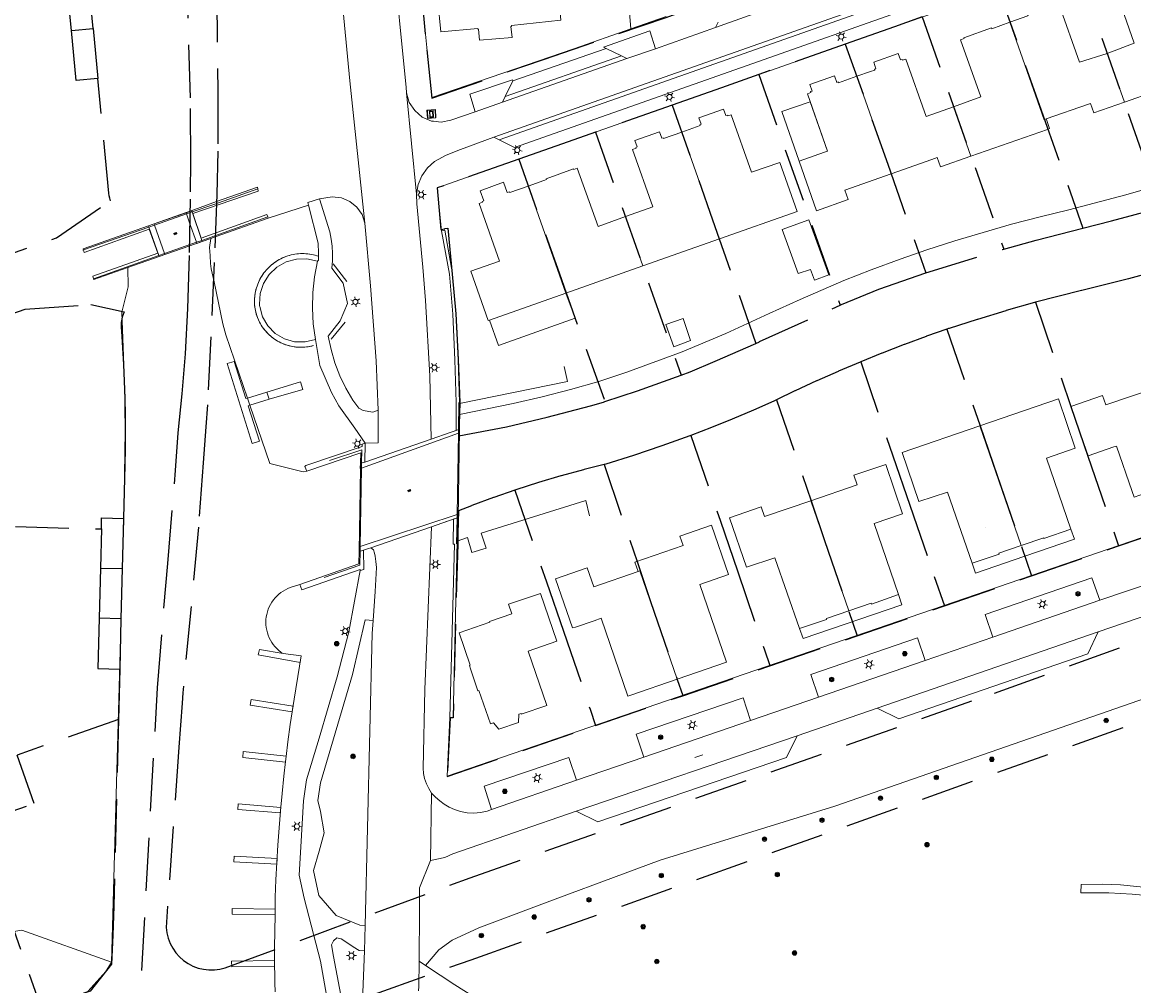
# Model space of a CAD drawing. Header units: metres. Extents: x 89872 to 94585, y 463299 to 469000.
# Tile 112 of 256: x 90897 to 91030, y 465434 to 465549. Entities that reach past the tile are written whole.
import ezdxf
from ezdxf.enums import TextEntityAlignment as Align

# ---------------------------------------------------------------- set-up
doc = ezdxf.new("R2010")
doc.units = ezdxf.units.M
doc.linetypes.add('HIDDEN', pattern=[9.525, 6.35, -3.175])
doc.layers.get('0').update_dxf_attribs({"linetype": 'CONTINUOUS'})
for name, color, linetype, lineweight in [('B-WE-BV-LEUNING-G', 251, 'CONTINUOUS', 13), ('B-WE-GK-BESCHOEIING-G', 251, 'CONTINUOUS', 13), ('B-WE-GR-BEPLANTING_CULTUUR-G', 251, 'CONTINUOUS', 13), ('B-WE-GR-BOOM-S', 251, 'CONTINUOUS', 13), ('B-WE-IE-TERREINAFSCHEIDING-G', 251, 'CONTINUOUS', 13), ('B-WE-IE-TERREINAFSCHEIDING_KUNSTMATIG_HEKWERK-G', 251, 'CONTINUOUS', 13), ('B-WE-IE-TERREINAFSCHEIDING_KUNSTMATIG_MUUR-G', 251, 'CONTINUOUS', 13), ('B-WE-KL-ET_LS_OV_LICHTMAST-S', 251, 'CONTINUOUS', 13), ('B-WE-KL-ET_LS_SR_BORD-S', 251, 'CONTINUOUS', 13), ('B-WE-KW-KUNSTWERK-GV', 251, 'CONTINUOUS', 13), ('B-WE-KW-KUNSTWERK_STEIGER-G', 251, 'CONTINUOUS', 13), ('B-WE-OG-TOPOGRAFIE_BEBOUWING-GV', 251, 'CONTINUOUS', 13), ('B-WE-OG-TOPOGRAFIE_BEBOUWING_LUIFEL-GV', 251, 'CONTINUOUS', 13), ('B-WE-OG-TOPOGRAFIE_HUISNUMMER-T25', 251, 'CONTINUOUS', 13), ('B-WE-OG-TOPOGRAFIE_STRAATNAAM-T18', 251, 'CONTINUOUS', 13), ('B-WE-OG-TOPOGRAFIE_WATER-GV', 251, 'CONTINUOUS', 13), ('B-WE-VH-VERHARDING-GV', 251, 'CONTINUOUS', 13), ('Percelen', 10, 'HIDDEN', 25), ('S_GBKN_SYMBOOL_GV_GROOT_1', 251, 'CONTINUOUS', 13)]:
    doc.layers.add(name, color=color, linetype=linetype, lineweight=lineweight)
doc.styles.get("Standard").update_dxf_attribs({"font": 'isocp.shx'})

# ---------------------------------------------------------------- blocks, each defined once
blk = doc.blocks.new('Q_STRAATNAAMBORD')
for points in [[(-0.5, 0.5), (0.5, 0.5), (0.5, -0.5), (-0.5, -0.5)], [(-0.37, 0.22), (0.36, 0.22), (0.36, -0.21), (-0.37, -0.21)]]:
    blk.add_lwpolyline(points, close=True)
for points in [[(-0.44, 0.46), (0.44, 0.46, -0.414214), (0.46, 0.44), (0.46, -0.44, -0.414214), (0.44, -0.46), (-0.44, -0.46, -0.414214), (-0.46, -0.44), (-0.46, 0.44), (-0.46, 0.44), (-0.46, 0.45), (-0.46, 0.45), (-0.46, 0.45), (-0.46, 0.45), (-0.46, 0.45), (-0.46, 0.45), (-0.46, 0.46), (-0.46, 0.46), (-0.46, 0.46), (-0.45, 0.46), (-0.45, 0.46), (-0.45, 0.46), (-0.45, 0.46), (-0.45, 0.46), (-0.45, 0.46), (-0.44, 0.46), (-0.44, 0.46)], [(-0.29, 0.16), (0.28, 0.16, -0.414214), (0.3, 0.14), (0.3, -0.13, -0.414214), (0.28, -0.16), (-0.29, -0.16, -0.414214), (-0.31, -0.13), (-0.31, 0.14), (-0.31, 0.14), (-0.31, 0.14), (-0.31, 0.14), (-0.31, 0.15), (-0.31, 0.15), (-0.31, 0.15), (-0.3, 0.15), (-0.3, 0.15), (-0.3, 0.15), (-0.3, 0.16), (-0.3, 0.16), (-0.3, 0.16), (-0.3, 0.16), (-0.29, 0.16), (-0.29, 0.16), (-0.29, 0.16), (-0.29, 0.16), (-0.29, 0.16)]]:
    blk.add_lwpolyline(points, format="xyb")
blk = doc.blocks.new('Q_LICHTMAST')
for points in [[(-0.26, 0.15), (-0.52, 0.3)], [(0, 0.3), (0, 0.6)], [(0.26, 0.15), (0.52, 0.3)], [(-0.26, -0.15), (-0.52, -0.3)], [(0, -0.3), (0, -0.6)], [(0.26, -0.15), (0.52, -0.3)]]:
    blk.add_lwpolyline(points)
blk.add_circle((0, 0), 0.3)
blk = doc.blocks.new('Q_BOOM')
for radius in [0.27, 0.18, 0.09]:
    blk.add_circle((0, 0), radius)
blk = doc.blocks.new('S_GBKN_SYMBOOL_GV_GROOT')
for points in [[(-0.1875, 0.03125), (-0.09375, 0.09375)], [(-0.1875, -0.0625), (0.0625, 0.09375)], [(-0.1875, 0.09375), (0.125, -0.09375)], [(-0.1875, 0), (-0.03125, -0.09375)], [(-0.125, -0.09375), (0.1875, 0.09375)], [(-0.0625, 0.09375), (0.1875, -0.0625)], [(0.03125, -0.09375), (0.1875, 0)], [(0.09375, 0.09375), (0.1875, 0.03125)]]:
    blk.add_lwpolyline(points)

msp = doc.modelspace()

# ---------------------------------------------------------------- linework, layer by layer
at = {"layer": 'B-WE-BV-LEUNING-G'}
for p, q in [((90925.58, 465529.46), (90925.52, 465529.44)), ((90917.04, 465526.47), (90913.22, 465525.14)), ((90917.69, 465526.7), (90917.04, 465526.47)), ((90926.71, 465526.1), (90918.85, 465523.31)), ((90926.75, 465526.11), (90926.71, 465526.1)), ((90913.22, 465525.14), (90912.55, 465524.9)), ((90904.73, 465522.17), (90904.67, 465522.15)), ((90918.21, 465523.08), (90914.42, 465521.74)), ((90918.85, 465523.31), (90918.21, 465523.08)), ((90913.73, 465521.5), (90905.94, 465518.73)), ((90914.42, 465521.74), (90913.73, 465521.5)), ((90905.94, 465518.73), (90905.91, 465518.72)), ((90949.47, 465500.69), (90949.52, 465503.96)), ((90949.3, 465490.59), (90949.46, 465500.28)), ((90949.46, 465500.28), (90949.47, 465500.69)), ((90949.47, 465500.69), (90949.47, 465500.69)), ((90937.89, 465496.12), (90937.75, 465486.77)), ((90937.9, 465496.75), (90937.89, 465496.12)), ((90937.9, 465496.75), (90937.9, 465496.75)), ((90949.3, 465490.14), (90949.3, 465490.59)), ((90949.25, 465487.08), (90949.3, 465490.14)), ((90949.3, 465490.14), (90949.3, 465490.14)), ((90937.75, 465486.77), (90937.75, 465486.2)), ((90937.75, 465486.2), (90937.75, 465486.2))]:
    msp.add_line(p, q, dxfattribs=at)
for points in [[(90925.52, 465529.44), (90920.28, 465527.6), (90917.69, 465526.7)], [(90912.55, 465524.9), (90909.65, 465523.89), (90904.73, 465522.17)], [(90934.08, 465497.04), (90937.93, 465498.31), (90937.9, 465496.75)], [(90937.75, 465486.2), (90937.72, 465484.54), (90933.44, 465483.06)]]:
    msp.add_lwpolyline(points, dxfattribs=at)
at = {"layer": 'B-WE-GK-BESCHOEIING-G'}
for points in [[(90949.59, 465502.51), (90955.99, 465503.83), (90959.44, 465504.63), (90962.84, 465505.5), (90966.2, 465506.48), (90969.56, 465507.56), (90976.16, 465509.99), (90981.37, 465512.2), (90986.56, 465514.57), (90990.23, 465516.25), (90995.46, 465518.5), (90998.71, 465519.81), (91002.16, 465521.07), (91005.34, 465522.16), (91008.69, 465523.25), (91015.46, 465525.23), (91018.87, 465526.12), (91022.3, 465526.95), (91029.09, 465528.76), (91035.87, 465530.69)], [(90801.99, 465406.21), (90802.02, 465405.23), (90802.47, 465404.07), (90802.79, 465403.6), (90803.6, 465403.13), (90806.66, 465402.2), (90808.44, 465402.05), (90812.39, 465402.06), (90813.44, 465402.25), (90814.32, 465402.46), (90815.19, 465402.69), (90816.06, 465402.93), (90816.93, 465403.19), (90817.79, 465403.46), (90905.26, 465433.65), (90907.4, 465436.07), (90908.07, 465437.15)]]:
    msp.add_lwpolyline(points, dxfattribs=at)
at = {"layer": 'B-WE-GR-BEPLANTING_CULTUUR-G'}
for p, q in [((90931.57, 465527.51), (90926.76, 465525.97)), ((90930.69, 465473.71), (90929.68, 465467.31)), ((90929.68, 465467.31), (90929.64, 465467.03)), ((90927.6, 465443.47), (90927.59, 465442.82)), ((90927.54, 465436.68), (90927.54, 465436.65)), ((90927.57, 465434.68), (90927.6, 465433.61))]:
    msp.add_line(p, q, dxfattribs=at)
for points in [[(90938.32, 465525.35), (90937.97, 465526.38), (90937.35, 465527.27), (90936.5, 465527.96), (90935.5, 465528.39), (90934.41, 465528.52), (90932.91, 465528.27)], [(90910.04, 465520.08), (90910.06, 465517.75), (90909.33, 465514.74), (90909.61, 465506.35), (90909.69, 465500.61), (90909.54, 465489.99), (90908.07, 465437.15)], [(90930.54, 465482.25), (90929.4, 465481.87), (90929.11, 465481.75), (90928.83, 465481.61), (90928.55, 465481.45), (90928.29, 465481.27), (90928.04, 465481.08), (90927.81, 465480.86), (90927.59, 465480.63), (90927.39, 465480.39), (90927.21, 465480.13), (90927.04, 465479.86), (90926.9, 465479.57), (90926.78, 465479.28), (90926.68, 465478.98), (90926.6, 465478.67), (90926.54, 465478.36), (90926.51, 465478.05), (90926.5, 465477.73), (90926.51, 465477.42), (90926.54, 465477.1), (90926.6, 465476.79), (90926.67, 465476.48), (90926.78, 465476.18), (90926.9, 465475.89), (90927.04, 465475.61), (90927.2, 465475.33), (90927.38, 465475.07), (90927.58, 465474.83), (90927.8, 465474.6), (90928.03, 465474.38), (90928.28, 465474.18), (90928.54, 465474)], [(91036.89, 465470.53), (91032.48, 465469.03), (90994.36, 465455.79), (90973.52, 465449.33), (90967.97, 465447.28), (90961.32, 465444.79), (90951.89, 465441.25), (90948.71, 465439.81), (90947.13, 465438.64), (90945.53, 465436.77)], [(90929.64, 465467.03), (90929.4, 465465.51), (90929.13, 465463.46), (90928.91, 465461.72)], [(90928.84, 465461.1), (90928.64, 465459.36), (90928.43, 465457.3), (90928.24, 465455.25)], [(90928.91, 465461.72), (90928.87, 465461.41), (90928.84, 465461.1)], [(90928.24, 465455.17), (90928.08, 465453.19), (90927.93, 465451.13), (90927.8, 465449.07), (90927.7, 465447.01), (90927.62, 465444.94), (90927.6, 465443.47)], [(90928.24, 465455.25), (90928.24, 465455.25), (90928.24, 465455.17)], [(90927.59, 465442.82), (90927.54, 465438.93), (90927.54, 465437.87), (90927.54, 465436.8), (90927.54, 465436.68)], [(90927.54, 465436.65), (90927.55, 465435.74), (90927.57, 465434.68)]]:
    msp.add_lwpolyline(points, dxfattribs=at)
at = {"layer": 'B-WE-IE-TERREINAFSCHEIDING-G'}
for p, q in [((90926.76, 465525.97), (90926.71, 465526.1)), ((90949.33, 465487.39), (90949.36, 465488.37))]:
    msp.add_line(p, q, dxfattribs=at)
for points in [[(90925.52, 465529.44), (90925.48, 465529.66), (90920.62, 465527.93), (90917.46, 465526.8), (90916.98, 465526.63)], [(90926.71, 465526.1), (90926.6, 465526.38), (90918.79, 465523.58), (90917.79, 465526.51), (90925.58, 465529.17), (90925.52, 465529.44)], [(90913.17, 465525.29), (90904.69, 465522.28), (90904.73, 465522.17)], [(90919.94, 465523.55), (90920.45, 465523.73), (90926.76, 465525.97)], [(90904.73, 465522.17), (90904.83, 465521.88), (90912.58, 465524.66), (90913.59, 465521.8), (90905.84, 465519.05), (90905.94, 465518.73)], [(90949.59, 465502.51), (90949.61, 465503.98), (90949.43, 465509.07), (90949.16, 465514.55), (90948.77, 465519.3), (90947.84, 465524.52), (90947.46, 465524.45)], [(90932.42, 465511.47), (90931.18, 465511.18), (90929.92, 465511.21), (90928.7, 465511.55), (90927.62, 465512.2), (90926.73, 465513.1), (90926.09, 465514.2), (90925.76, 465515.42), (90925.75, 465515.48), (90925.75, 465515.54), (90925.74, 465515.59), (90925.74, 465515.65), (90925.74, 465515.71), (90925.82, 465516.98), (90926.22, 465518.18), (90926.89, 465519.25), (90927.81, 465520.12), (90928.91, 465520.75), (90930.14, 465521.08), (90931.4, 465521.11), (90932.64, 465520.83)], [(90905.94, 465518.73), (90905.97, 465518.65), (90910.04, 465520.08)], [(90938.36, 465499.1), (90937.98, 465498.98), (90937.98, 465498.72), (90931.27, 465496.45), (90931.15, 465496.32), (90931.37, 465495.77)], [(91010.75, 465484.79), (91011.15, 465483.58), (91017.05, 465485.63), (91022.96, 465487.65), (91022.55, 465488.83)], [(90948.45, 465466.32), (90948.84, 465466.32), (90949.33, 465487.39)], [(90930.54, 465482.25), (90930.78, 465481.6), (90937.75, 465484.03), (90937.76, 465483.89)], [(90990.16, 465476.99), (90990.59, 465475.78), (91002.37, 465479.83), (91001.97, 465481.03)]]:
    msp.add_lwpolyline(points, dxfattribs=at)
at = {"layer": 'B-WE-IE-TERREINAFSCHEIDING_KUNSTMATIG_HEKWERK-G'}
for p, q in [((90927.71, 465520.78), (90927.18, 465520.38)), ((90928.28, 465521.11), (90927.71, 465520.78)), ((90928.89, 465521.38), (90928.28, 465521.11)), ((90929.52, 465521.57), (90928.89, 465521.38)), ((90930.18, 465521.69), (90929.52, 465521.57)), ((90930.84, 465521.73), (90930.18, 465521.69)), ((90931.5, 465521.7), (90930.84, 465521.73)), ((90932.16, 465521.59), (90931.5, 465521.7)), ((90932.77, 465521.41), (90932.16, 465521.59)), ((90932.79, 465521.41), (90932.77, 465521.41)), ((90926.27, 465519.42), (90925.9, 465518.86)), ((90926.69, 465519.93), (90926.27, 465519.42)), ((90927.18, 465520.38), (90926.69, 465519.93)), ((90934.54, 465520.51), (90936.16, 465518.38)), ((90925.6, 465518.27), (90925.37, 465517.65)), ((90925.9, 465518.86), (90925.6, 465518.27)), ((90925.22, 465517), (90925.14, 465516.34)), ((90925.37, 465517.65), (90925.22, 465517)), ((90925.14, 465516.34), (90925.14, 465515.68)), ((90925.14, 465515.68), (90925.16, 465515.34)), ((90925.16, 465515.34), (90925.29, 465514.72)), ((90925.29, 465514.72), (90925.48, 465514.12)), ((90925.48, 465514.12), (90925.74, 465513.54)), ((90925.74, 465513.54), (90926.06, 465513)), ((90926.06, 465513), (90926.44, 465512.5)), ((90935.95, 465513.56), (90934.29, 465511.51)), ((90926.44, 465512.5), (90926.88, 465512.04)), ((90926.88, 465512.04), (90927.37, 465511.64)), ((90927.37, 465511.64), (90927.9, 465511.29)), ((90927.9, 465511.29), (90928.46, 465511.01)), ((90928.46, 465511.01), (90929.05, 465510.79)), ((90929.05, 465510.79), (90929.67, 465510.64)), ((90929.67, 465510.64), (90930.29, 465510.56)), ((90930.29, 465510.56), (90930.93, 465510.56)), ((90930.93, 465510.56), (90931.55, 465510.62)), ((90931.55, 465510.62), (90932.17, 465510.76))]:
    msp.add_line(p, q, dxfattribs=at)
for points in [[(90927.71, 465520.78), (90927.53, 465520.65), (90927.35, 465520.52), (90927.18, 465520.38)], [(90928.28, 465521.11), (90928.09, 465521.01), (90927.89, 465520.9), (90927.71, 465520.78)], [(90928.89, 465521.38), (90928.68, 465521.3), (90928.48, 465521.21), (90928.28, 465521.11)], [(90929.52, 465521.57), (90929.31, 465521.52), (90929.1, 465521.45), (90928.89, 465521.38)], [(90930.18, 465521.69), (90929.96, 465521.66), (90929.74, 465521.62), (90929.52, 465521.57)], [(90930.84, 465521.73), (90930.62, 465521.73), (90930.4, 465521.71), (90930.18, 465521.69)], [(90931.5, 465521.7), (90931.28, 465521.72), (90931.06, 465521.73), (90930.84, 465521.73)], [(90932.16, 465521.59), (90931.94, 465521.64), (90931.72, 465521.67), (90931.5, 465521.7)], [(90932.77, 465521.41), (90932.57, 465521.48), (90932.36, 465521.54), (90932.16, 465521.59)], [(90932.79, 465521.41), (90932.79, 465521.41), (90932.78, 465521.41), (90932.77, 465521.41)], [(90926.27, 465519.42), (90926.14, 465519.24), (90926.02, 465519.05), (90925.9, 465518.86)], [(90926.69, 465519.93), (90926.54, 465519.76), (90926.4, 465519.59), (90926.27, 465519.42)], [(90927.18, 465520.38), (90927.01, 465520.24), (90926.85, 465520.08), (90926.69, 465519.93)], [(90925.6, 465518.27), (90925.52, 465518.07), (90925.44, 465517.86), (90925.37, 465517.65)], [(90925.9, 465518.86), (90925.79, 465518.67), (90925.7, 465518.47), (90925.6, 465518.27)], [(90925.22, 465517), (90925.18, 465516.78), (90925.16, 465516.57), (90925.14, 465516.34)], [(90925.37, 465517.65), (90925.31, 465517.44), (90925.26, 465517.22), (90925.22, 465517)], [(90925.14, 465516.34), (90925.13, 465516.12), (90925.13, 465515.9), (90925.14, 465515.68)], [(90925.16, 465515.34), (90925.2, 465515.13), (90925.24, 465514.93), (90925.29, 465514.72)], [(90925.29, 465514.72), (90925.34, 465514.52), (90925.41, 465514.32), (90925.48, 465514.12)], [(90925.48, 465514.12), (90925.56, 465513.92), (90925.64, 465513.73), (90925.74, 465513.54)], [(90925.74, 465513.54), (90925.84, 465513.36), (90925.95, 465513.18), (90926.06, 465513)], [(90926.06, 465513), (90926.18, 465512.83), (90926.31, 465512.66), (90926.44, 465512.5)], [(90926.44, 465512.5), (90926.58, 465512.34), (90926.73, 465512.19), (90926.88, 465512.04)], [(90926.88, 465512.04), (90927.04, 465511.9), (90927.2, 465511.77), (90927.37, 465511.64)], [(90927.37, 465511.64), (90927.54, 465511.51), (90927.71, 465511.4), (90927.9, 465511.29)], [(90927.9, 465511.29), (90928.08, 465511.19), (90928.27, 465511.09), (90928.46, 465511.01)], [(90928.46, 465511.01), (90928.65, 465510.93), (90928.85, 465510.85), (90929.05, 465510.79)], [(90929.05, 465510.79), (90929.26, 465510.73), (90929.46, 465510.68), (90929.67, 465510.64)], [(90929.67, 465510.64), (90929.88, 465510.61), (90930.08, 465510.58), (90930.29, 465510.56)], [(90930.29, 465510.56), (90930.5, 465510.55), (90930.72, 465510.55), (90930.93, 465510.56)], [(90930.93, 465510.56), (90931.14, 465510.57), (90931.35, 465510.59), (90931.55, 465510.62)], [(90931.55, 465510.62), (90931.76, 465510.66), (90931.97, 465510.7), (90932.17, 465510.76)]]:
    msp.add_lwpolyline(points, dxfattribs=at)
msp.add_lwpolyline([(90925.14, 465515.68, 0.012397), (90925.16, 465515.34)], format="xyb", dxfattribs=at)
at = {"layer": 'B-WE-IE-TERREINAFSCHEIDING_KUNSTMATIG_MUUR-G'}
for points in [[(90962.09, 465508.24), (90962.48, 465506.47), (90949.61, 465503.82)], [(90949.33, 465487.39), (90950.54, 465487.84), (90951.07, 465486.05), (90952.76, 465486.59), (90952.2, 465488.35), (90964.68, 465492.28), (90965.12, 465490.42)]]:
    msp.add_lwpolyline(points, dxfattribs=at)
at = {"layer": 'B-WE-KW-KUNSTWERK-GV'}
for p, q in [((90916.99, 465526.61), (90913.17, 465525.29)), ((90917.64, 465526.84), (90916.99, 465526.61)), ((90917.69, 465526.7), (90917.64, 465526.84)), ((90918.85, 465523.31), (90917.69, 465526.7)), ((90912.55, 465524.9), (90913.73, 465521.5)), ((90918.89, 465523.18), (90918.85, 465523.31)), ((90913.73, 465521.5), (90913.77, 465521.39)), ((90926.89, 465504.35), (90926.63, 465505.21)), ((90937.89, 465496.12), (90949.46, 465500.28)), ((90946.21, 465499.59), (90938.29, 465496.85)), ((90948.47, 465500.37), (90946.21, 465499.59)), ((90949.2, 465500.62), (90948.47, 465500.37)), ((90949.4, 465500.69), (90949.2, 465500.62)), ((90949.47, 465500.69), (90949.4, 465500.69)), ((90949.47, 465500.69), (90949.4, 465500.69)), ((90949.57, 465500.69), (90949.47, 465500.69)), ((90949.57, 465500.69), (90949.47, 465500.69)), ((90949.59, 465500.69), (90949.57, 465500.69)), ((90937.81, 465496.75), (90937.78, 465496.75)), ((90937.81, 465496.75), (90937.79, 465496.08)), ((90937.79, 465496.08), (90937.89, 465496.12)), ((90937.9, 465496.75), (90937.81, 465496.75)), ((90938, 465496.75), (90937.9, 465496.75)), ((90938, 465496.75), (90937.9, 465496.75)), ((90938.29, 465496.85), (90938, 465496.75)), ((90949.3, 465490.59), (90937.75, 465486.77)), ((90939, 465486.61), (90946.24, 465489.11)), ((90946.24, 465489.11), (90947.48, 465489.54)), ((90947.48, 465489.54), (90948.89, 465490.03)), ((90948.89, 465490.03), (90949.21, 465490.14)), ((90949.21, 465490.14), (90949.3, 465490.14)), ((90949.21, 465490.14), (90949.3, 465490.14)), ((90949.3, 465490.14), (90949.4, 465490.14)), ((90949.3, 465490.14), (90949.4, 465490.14)), ((90937.8, 465486.2), (90938.16, 465486.32)), ((90938.16, 465486.32), (90938.75, 465486.52)), ((90938.75, 465486.52), (90939, 465486.61)), ((90937.63, 465486.2), (90937.75, 465486.2)), ((90937.63, 465486.2), (90937.75, 465486.2)), ((90937.75, 465486.2), (90937.8, 465486.2)), ((90937.75, 465486.2), (90937.8, 465486.2)), ((90930.69, 465473.71), (90928.54, 465474))]:
    msp.add_line(p, q, dxfattribs=at)
for points in [[(90913.17, 465525.29), (90912.49, 465525.05), (90912.55, 465524.9)], [(90913.77, 465521.39), (90913.77, 465521.39), (90917.29, 465522.62), (90918.89, 465523.18), (90918.89, 465523.18)], [(90949.4, 465490.14), (90949.42, 465490.14), (90949.59, 465500.69)], [(90949.46, 465500.28), (90949.57, 465500.32), (90949.57, 465500.69)], [(90937.79, 465496.08), (90937.61, 465486.2), (90937.63, 465486.2)], [(90937.78, 465496.75), (90937.76, 465496.07), (90937.79, 465496.08)], [(90937.9, 465496.75), (90937.81, 465496.75), (90937.81, 465496.75)], [(90949.4, 465490.14), (90949.41, 465490.63), (90949.3, 465490.59)], [(90937.75, 465486.77), (90937.64, 465486.74), (90937.63, 465486.2)]]:
    msp.add_lwpolyline(points, dxfattribs=at)
at = {"layer": 'B-WE-KW-KUNSTWERK_STEIGER-G'}
for p, q in [((90926.63, 465505.21), (90924.3, 465504.49)), ((90924.3, 465504.49), (90924.12, 465504.44)), ((90924.59, 465503.64), (90926.89, 465504.35)), ((90928.54, 465474), (90925.72, 465474.5)), ((90929.68, 465467.31), (90929.75, 465467.73)), ((90928.84, 465461.1), (90928.91, 465461.72)), ((90928.91, 465461.72), (90928.91, 465461.74)), ((90928.24, 465455.25), (90928.28, 465455.63)), ((90928.24, 465455.17), (90928.24, 465455.25)), ((90927.6, 465443.47), (90927.6, 465443.47)), ((90927.54, 465436.68), (90927.53, 465437.36))]:
    msp.add_line(p, q, dxfattribs=at)
for points in [[(90924.12, 465504.44), (90922.72, 465508.87), (90921.86, 465508.6), (90924.87, 465499.08), (90925.73, 465499.35), (90924.39, 465503.58), (90924.59, 465503.64)], [(90925.72, 465474.5), (90925.59, 465473.84), (90930.57, 465472.93), (90930.69, 465473.71)], [(90929.75, 465467.73), (90924.73, 465468.51), (90924.63, 465467.82), (90929.64, 465467.03)], [(90929.64, 465467.03), (90929.64, 465467.03), (90929.68, 465467.31)], [(90928.91, 465461.74), (90923.8, 465462.3), (90923.74, 465461.6), (90928.83, 465461.02), (90928.84, 465461.1)], [(90928.28, 465455.63), (90923.21, 465456.06), (90923.16, 465455.38), (90928.22, 465454.97), (90928.24, 465455.17)], [(90927.83, 465449.53), (90922.71, 465449.81), (90922.68, 465449.13), (90927.79, 465448.87), (90927.83, 465449.53)], [(90927.6, 465443.47), (90922.47, 465443.57), (90922.49, 465442.89), (90927.59, 465442.82)], [(90927.59, 465442.82), (90927.59, 465442.82), (90927.6, 465443.47)], [(90927.53, 465437.36), (90922.4, 465437.27), (90922.44, 465436.6), (90927.54, 465436.65)], [(90927.54, 465436.65), (90927.54, 465436.65), (90927.54, 465436.68)]]:
    msp.add_lwpolyline(points, dxfattribs=at)
at = {"layer": 'B-WE-OG-TOPOGRAFIE_BEBOUWING-GV'}
for p, q in [((90970.04, 465548.57), (90974.27, 465550.03)), ((91028.92, 465539.81), (91026.86, 465545.63)), ((91001.1, 465531.26), (90997, 465542.89)), ((91010.62, 465533.36), (91008.55, 465539.25)), ((90980.61, 465523.48), (90976.11, 465536.23)), ((90957.78, 465529.79), (90962.3, 465517.01)), ((90971.47, 465520.25), (90969.39, 465526.14)), ((90971.47, 465520.25), (90980.61, 465523.48)), ((90962.3, 465517.01), (90971.47, 465520.25)), ((90953.18, 465513.79), (90962.3, 465517.01)), ((91011.68, 465501.18), (91002.39, 465498)), ((91016.6, 465486.89), (91011.68, 465501.18)), ((90996.03, 465479.09), (90991.51, 465492.24)), ((90970.9, 465483.78), (90965.63, 465481.97))]:
    msp.add_line(p, q, dxfattribs=at)
for points in [[(90947.63, 465554.64), (90947.86, 465552.2), (90947.76, 465552.19), (90947.79, 465551.93), (90947.03, 465551.87), (90947.36, 465548.19), (90951.78, 465548.59), (90951.79, 465548.51), (90951.85, 465548.51), (90951.98, 465547.19), (90955.86, 465547.54), (90955.74, 465548.85), (90955.81, 465548.85), (90955.8, 465548.95), (90961.68, 465549.59), (90961.1, 465555.68), (90961.08, 465555.9)], [(90972, 465556.43), (90969.42, 465556.26), (90970.04, 465548.57)], [(91033.59, 465555.78), (91031.41, 465555), (91031.37, 465555.1), (91031.2, 465555.04), (91030.93, 465555.83), (91027.99, 465554.79), (91028.27, 465554.01), (91028.1, 465553.95), (91028.14, 465553.85), (91027.71, 465553.71), (91030.1, 465546.85), (91026.86, 465545.63)], [(91026.86, 465545.63), (91023.57, 465544.56), (91021.14, 465551.4), (91020.74, 465551.25), (91020.71, 465551.35), (91017.41, 465550.19), (91017.4, 465550.11), (91015.26, 465549.34)], [(91015.26, 465549.34), (91013.11, 465548.57), (91013.08, 465548.67), (91009.76, 465547.5), (91009.79, 465547.4), (91009.38, 465547.26), (91011.79, 465540.42), (91008.55, 465539.25)], [(91019.58, 465537.8), (91019.34, 465537.71), (91015.26, 465549.34)], [(91008.55, 465539.25), (91005.28, 465538.11), (91002.86, 465544.95), (91002.43, 465544.81), (91002.39, 465544.91), (91002.22, 465544.85), (91001.94, 465545.62), (90999.01, 465544.56), (90999.28, 465543.8), (90999.11, 465543.74), (90999.14, 465543.63), (90998.64, 465543.46), (90997, 465542.89)], [(91028.92, 465539.81), (91032.54, 465541.09), (91032.14, 465542.21), (91037.47, 465544.08)], [(90997, 465542.89), (90994.81, 465542.12), (90994.78, 465542.22), (90994.6, 465542.16), (90994.33, 465542.94), (90991.39, 465541.9), (90991.66, 465541.12), (90991.49, 465541.06), (90991.53, 465540.96), (90991.11, 465540.81), (90993.51, 465533.97)], [(91019.58, 465537.8), (91024.64, 465539.55), (91024.87, 465539.64), (91025.27, 465538.52), (91028.92, 465539.81)], [(90980.61, 465523.48), (90989.9, 465526.76), (90987.83, 465532.62), (90984.42, 465531.46), (90981.99, 465538.31), (90981.59, 465538.16), (90981.55, 465538.26), (90981.38, 465538.2), (90981.1, 465538.98), (90978.16, 465537.93), (90978.43, 465537.16), (90978.27, 465537.08), (90978.3, 465537), (90976.11, 465536.23)], [(91010.62, 465533.36), (91019.74, 465536.56), (91019.99, 465536.65), (91019.65, 465537.61), (91019.58, 465537.8)], [(90976.11, 465536.23), (90973.92, 465535.45), (90973.89, 465535.55), (90973.72, 465535.49), (90973.45, 465536.27), (90970.5, 465535.24), (90970.79, 465534.46), (90970.62, 465534.4), (90970.66, 465534.31), (90970.23, 465534.16), (90972.65, 465527.3), (90969.39, 465526.14)], [(90990.12, 465532.75), (90992.19, 465526.85), (90995.97, 465528.18), (90995.57, 465529.31), (91001.1, 465531.26)], [(91001.1, 465531.26), (91005.93, 465532.97), (91006.58, 465533.2), (91006.98, 465532.08), (91010.62, 465533.36)], [(90969.39, 465526.14), (90966.12, 465524.97), (90963.65, 465531.91), (90963.24, 465531.76), (90963.21, 465531.85), (90959.92, 465530.66), (90959.96, 465530.56), (90959.64, 465530.45), (90957.78, 465529.79)], [(90957.78, 465529.79), (90955.61, 465529.03), (90955.57, 465529.12), (90955.29, 465529.02), (90954.85, 465530.24), (90952.05, 465529.23), (90952.5, 465528.01), (90952.31, 465527.94), (90952.34, 465527.85), (90951.93, 465527.71), (90954.35, 465520.84), (90950.96, 465519.65), (90953.03, 465513.74), (90953.18, 465513.79)], [(90974.2, 465513.28), (90975.15, 465510.62), (90977.17, 465511.34), (90976.27, 465513.99), (90974.2, 465513.28)], [(91027.99, 465498.76), (91029.86, 465493.33), (91030.09, 465492.66), (91031.45, 465493.13), (91031.87, 465491.89), (91035.8, 465493.23), (91035.38, 465494.45), (91036.77, 465494.92), (91035.68, 465498.13), (91035.78, 465498.16), (91034.43, 465502.1), (91034.33, 465502.06), (91033.05, 465505.82), (91026.71, 465503.67), (91026.32, 465504.81), (91022.54, 465503.5), (91024.58, 465497.6)], [(91022.55, 465488.83), (91019.63, 465497.31), (91023.04, 465498.49), (91021.04, 465504.39), (91011.68, 465501.18)], [(91024.58, 465497.6), (91027.65, 465498.65), (91027.99, 465498.76)], [(91002.39, 465498), (91004.4, 465492.15), (91007.82, 465493.25), (91010.75, 465484.79)], [(91001.97, 465481.03), (90999.07, 465489.52), (91002.46, 465490.68), (91000.44, 465496.57), (90996.65, 465495.27)], [(90996.65, 465495.27), (90997.04, 465494.14), (90991.51, 465492.24)], [(90991.51, 465492.24), (90985.98, 465490.35), (90985.59, 465491.49), (90981.81, 465490.19), (90983.84, 465484.29), (90987.23, 465485.44), (90990.16, 465476.99)], [(90975.56, 465470.92), (90981.47, 465472.95), (90978.27, 465482.24), (90981.7, 465483.43), (90979.67, 465489.32), (90975.89, 465488), (90976.27, 465486.88), (90970.51, 465484.9), (90970.9, 465483.78)], [(91016.6, 465486.89), (91019.29, 465487.81), (91019.32, 465487.71), (91022.55, 465488.83)], [(91010.75, 465484.79), (91013.99, 465485.85), (91013.94, 465485.98), (91016.6, 465486.89)], [(90965.63, 465481.97), (90964.84, 465484.22), (90961.05, 465482.93), (90963.07, 465477.06), (90963.42, 465477.16), (90965.67, 465477.92), (90966.48, 465478.2), (90969.68, 465468.92), (90970.02, 465469.03), (90975.56, 465470.92)], [(90975.56, 465470.92), (90971.11, 465483.86), (90970.9, 465483.78)], [(90961.2, 465475.46), (90959.24, 465481.18), (90955.45, 465479.88), (90955.84, 465478.75), (90953.18, 465477.84), (90953.22, 465477.74)], [(90996.03, 465479.09), (90998.7, 465480), (90998.73, 465479.91), (91001.97, 465481.03)], [(90990.16, 465476.99), (90993.27, 465478.03), (90993.4, 465478.08), (90993.37, 465478.17), (90996.03, 465479.09)], [(90953.22, 465477.74), (90949.54, 465476.48), (90950.87, 465472.62), (90950.77, 465472.59), (90950.92, 465472.16), (90951.8, 465469.56), (90951.89, 465469.59), (90953.28, 465465.62), (90953.67, 465465.74), (90954.3, 465464.99), (90956.63, 465465.78), (90956.67, 465466.76), (90956.94, 465466.86), (90956.97, 465466.77), (90960.01, 465467.8), (90957.78, 465474.27), (90961.2, 465475.46)]]:
    msp.add_lwpolyline(points, dxfattribs=at)
at = {"layer": 'B-WE-OG-TOPOGRAFIE_BEBOUWING_LUIFEL-GV'}
for p, q in [((90988.05, 465538.67), (90990.12, 465532.75)), ((90963.39, 465514.01), (90962.3, 465517.01))]:
    msp.add_line(p, q, dxfattribs=at)
for points in [[(90993.51, 465533.97), (90991.44, 465539.86), (90988.05, 465538.67)], [(90993.51, 465533.97), (90993.16, 465533.85), (90990.12, 465532.75)], [(90991.94, 465518.55), (90993.64, 465519.18), (90991.26, 465525.77), (90988.09, 465524.62), (90989.99, 465519.35), (90991.46, 465519.83), (90991.94, 465518.55)], [(90962.3, 465517.01), (90953.18, 465513.79), (90953.18, 465513.79)], [(90953.18, 465513.79), (90954.25, 465510.76), (90963.39, 465514.01)]]:
    msp.add_lwpolyline(points, dxfattribs=at)
at = {"layer": 'B-WE-OG-TOPOGRAFIE_STRAATNAAM-T18'}
msp.add_line((90977.69, 465461.59), (90978.64, 465461.91), dxfattribs=at)
at = {"layer": 'B-WE-OG-TOPOGRAFIE_WATER-GV'}
for p, q in [((90916.98, 465526.63), (90913.17, 465525.29)), ((90916.98, 465526.63), (90916.99, 465526.61)), ((90916.99, 465526.61), (90917.04, 465526.47)), ((90913.22, 465525.14), (90913.17, 465525.29)), ((90913.17, 465525.29), (90913.17, 465525.29)), ((90914.42, 465521.74), (90913.22, 465525.14)), ((90918.89, 465523.18), (90919.94, 465523.55)), ((90910.04, 465520.08), (90913.77, 465521.39)), ((90924.59, 465503.64), (90924.3, 465504.49)), ((90949.57, 465500.69), (90949.59, 465502.51)), ((90949.57, 465500.69), (90949.57, 465500.69)), ((90949.36, 465488.37), (90949.4, 465490.14)), ((90949.4, 465490.14), (90949.4, 465490.14)), ((90937.63, 465486.2), (90937.63, 465486.2))]:
    msp.add_line(p, q, dxfattribs=at)
for points in [[(90917.04, 465526.47), (90917.4, 465525.4), (90918.21, 465523.08)], [(90924.3, 465504.49), (90921.73, 465512.04), (90921.38, 465513.36), (90920.31, 465518.35), (90919.98, 465519.9), (90919.89, 465520.54), (90919.83, 465521.51), (90919.78, 465522.44), (90919.94, 465523.55)], [(90918.21, 465523.08), (90918.25, 465522.95), (90918.89, 465523.18)], [(90913.77, 465521.39), (90914.46, 465521.63), (90914.42, 465521.74)], [(90931.37, 465495.77), (90930.95, 465495.69), (90926.96, 465496.66), (90924.59, 465503.64)], [(90931.37, 465495.77), (90937.82, 465497.94), (90937.78, 465496.75)], [(90937.63, 465486.2), (90937.59, 465484.71), (90930.54, 465482.25)], [(90908.07, 465437.15), (90897.39, 465440.98), (90885.89, 465439.08), (90871.15, 465435.18), (90840.23, 465424.29), (90813.88, 465416.36), (90803.17, 465410.2)]]:
    msp.add_lwpolyline(points, dxfattribs=at)
at = {"layer": 'B-WE-VH-VERHARDING-GV'}
for p, q in [((90953.7, 465535.61), (91062.54, 465574.03)), ((90954.33, 465535.3), (91062.22, 465573.39)), ((90989.29, 465551.96), (90980.14, 465548.71)), ((90980.14, 465548.71), (90972.98, 465546.18)), ((90980.14, 465548.71), (90980.46, 465549.35)), ((90955.97, 465542.33), (90967.09, 465546.21)), ((90967.09, 465546.21), (90968.93, 465545.33)), ((90969.57, 465545.03), (90972.98, 465546.18)), ((90969.57, 465545.03), (90954.73, 465539.79)), ((90968.93, 465545.33), (90955.06, 465540.47)), ((90968.93, 465545.33), (90969.57, 465545.03)), ((90955.06, 465540.47), (90955.97, 465542.33)), ((90943.28, 465540.92), (90944.45, 465528.82)), ((90951.47, 465538.64), (90954.73, 465539.79)), ((90954.73, 465539.79), (90955.06, 465540.47)), ((90954.33, 465535.3), (90953.7, 465535.61)), ((90946.93, 465529.58), (90947.46, 465524.45)), ((90932.77, 465521.41), (90932.77, 465521.41)), ((90946.21, 465499.59), (90938.29, 465496.85)), ((90948.47, 465500.37), (90946.21, 465499.59)), ((90946.21, 465499.59), (90946.21, 465499.59)), ((90949.4, 465500.69), (90948.47, 465500.37)), ((90938.29, 465496.85), (90938.36, 465499.1)), ((90938.29, 465496.85), (90938, 465496.75)), ((90938.29, 465496.85), (90938.29, 465496.85)), ((90939, 465486.61), (90946.24, 465489.11)), ((90946.24, 465489.11), (90947.48, 465489.54)), ((90946.24, 465489.11), (90946.24, 465489.11)), ((90947.48, 465489.54), (90949.21, 465490.14)), ((90937.8, 465486.2), (90938.75, 465486.52)), ((90938.75, 465486.52), (90939, 465486.61)), ((90939, 465486.61), (90939, 465486.61)), ((91026.01, 465480.35), (91035.24, 465483.48)), ((91013.24, 465475.94), (91026.01, 465480.35)), ((91031.96, 465478.7), (91025.79, 465476.57)), ((90939.18, 465476.39), (90939.29, 465477.95)), ((90938.34, 465441.56), (90939.18, 465476.39)), ((90999.44, 465467.49), (91025.79, 465476.57)), ((91005.16, 465473.17), (91013.24, 465475.94)), ((90992.42, 465468.78), (91005.16, 465473.17)), ((90984.32, 465466.02), (90992.42, 465468.78)), ((90999.44, 465467.49), (90989.87, 465464.19)), ((90971.6, 465461.64), (90984.32, 465466.02)), ((90963.51, 465455.19), (90989.87, 465464.19)), ((90963.55, 465458.87), (90971.6, 465461.64)), ((90953.42, 465455.37), (90963.55, 465458.87)), ((90946.26, 465457.35), (90946.15, 465449.29)), ((90938.34, 465441.56), (90938.26, 465438.52)), ((90944.77, 465437.28), (90945.53, 465436.77))]:
    msp.add_line(p, q, dxfattribs=at)
for points in [[(90967.25, 465611.46), (90946.81, 465604.3), (90943.85, 465602.88), (90941.87, 465600.64), (90940.81, 465597.46), (90941.03, 465594.69), (90943.14, 465571.83), (90946.28, 465540.36)], [(90938.32, 465525.35), (90936.5, 465542.35), (90935.15, 465556.5), (90933.19, 465574.66), (90931.58, 465593.84), (90930.74, 465608.06), (90930.64, 465609.85)], [(90943.28, 465540.92), (90943.22, 465541.6), (90942.55, 465548.33), (90941.17, 465562.69), (90940.47, 465570.17), (90937.79, 465597.23)], [(91062.22, 465573.39), (91061.32, 465571.53), (91031.5, 465560.99), (90956.15, 465534.41), (90954.33, 465535.3)], [(91068.83, 465570.42), (91067.11, 465567.39), (91062.17, 465570.17), (91020.04, 465555.35), (90946.93, 465529.58)], [(90946.28, 465540.36), (90963.22, 465546.18), (90970.04, 465548.57)], [(90972.98, 465546.18), (90972.3, 465548.31), (90966.79, 465546.36), (90967.09, 465546.21)], [(90955.97, 465542.33), (90955.92, 465542.46), (90950.82, 465540.74), (90951.47, 465538.64)], [(90946.48, 465537.53), (90946.24, 465537.55), (90945.15, 465538.02), (90944.25, 465538.79), (90943.61, 465539.78), (90943.28, 465540.92)], [(90951.47, 465538.64), (90948.58, 465537.64), (90947.41, 465537.42), (90946.48, 465537.53)], [(90946.62, 465532.72), (90948.01, 465533.47), (90949.71, 465534.17), (90953.7, 465535.61)], [(90944.45, 465528.82), (90944.65, 465529.96), (90945.1, 465531.02), (90945.76, 465531.95), (90946.62, 465532.72)], [(90944.45, 465528.82), (90944.5, 465527.67), (90945.23, 465520.1), (90945.39, 465518.14), (90945.55, 465516.13), (90946.07, 465507.15), (90946.21, 465499.59)], [(90931.57, 465527.51), (90931.49, 465527.83), (90932.91, 465528.27)], [(90932.77, 465521.41), (90932.76, 465521.78), (90932.73, 465522.99), (90931.57, 465527.51)], [(90932.91, 465528.27), (90934.11, 465524.31), (90934.28, 465523.46), (90934.39, 465522.6), (90934.44, 465521.74), (90934.43, 465520.88), (90934.35, 465520.01), (90935.72, 465518.19), (90936.22, 465515.77), (90935.34, 465513.69), (90933.94, 465511.88), (90934.27, 465510.27), (90934.73, 465508.68), (90935.32, 465507.14), (90936.04, 465505.65), (90936.88, 465504.24), (90937.6, 465503.3), (90938.12, 465503.02), (90939.25, 465502.81), (90939.9, 465503.03)], [(90939.9, 465503.03), (90939.65, 465508.92), (90938.96, 465517.9), (90938.32, 465525.35)], [(90947.46, 465524.45), (90948.4, 465519.26), (90948.82, 465514.5), (90949.04, 465509.06), (90949.21, 465503.96), (90949.2, 465500.62)], [(90932.42, 465511.47), (90932.15, 465513.33), (90932.04, 465515.22), (90932.08, 465517.1), (90932.28, 465518.97), (90932.64, 465520.83)], [(90932.64, 465520.83), (90932.78, 465520.95), (90932.77, 465521.41)], [(90938.36, 465499.1), (90937.1, 465500.89), (90935.19, 465503.57), (90934.31, 465505.14), (90932.92, 465508.38), (90932.42, 465511.47)], [(90926.89, 465504.35), (90930.9, 465505.5), (90930.63, 465506.41), (90926.63, 465505.21)], [(90948.45, 465466.32), (90948.13, 465459.35), (91078.28, 465504.08)], [(90939.9, 465503.03), (90939.9, 465499.16), (90938.36, 465499.1)], [(90946.24, 465489.11), (90945.48, 465469.7), (90945.27, 465460.33), (90945.32, 465459.7), (90945.44, 465459.07), (90945.64, 465458.46), (90945.92, 465457.89), (90946.26, 465457.35)], [(90948.89, 465490.03), (90948.83, 465487.07), (90949.01, 465487.07), (90948.45, 465466.32)], [(90937.76, 465483.89), (90938.17, 465484.04), (90938.16, 465486.32)], [(90939, 465486.61), (90939.32, 465486.36), (90939.45, 465485.96), (90939.52, 465485.62), (90939.61, 465485), (90939.68, 465484.25), (90939.52, 465481.39), (90939.29, 465477.95)], [(90934.51, 465428.73), (90933.01, 465437.27), (90931.06, 465444.81), (90930.47, 465447.54), (90930.66, 465450.94), (90930.98, 465456.43), (90931.35, 465458.91), (90932.87, 465463.89), (90935.01, 465471.23), (90936.39, 465476.57), (90937.76, 465483.89)], [(91026.01, 465480.35), (91025.05, 465483.04), (91012.31, 465478.66), (91013.24, 465475.94)], [(90939.29, 465477.95), (90938.36, 465478.01), (90936.85, 465471.5), (90933.01, 465458.56), (90932.68, 465456.46), (90933.01, 465455.13), (90933.44, 465452.6), (90932.85, 465450.43), (90932.16, 465448.11), (90932.8, 465445.11), (90934.87, 465442.75), (90937.72, 465441.57), (90938.34, 465441.56)], [(91005.16, 465473.17), (91004.25, 465475.86), (90991.5, 465471.51), (90992.42, 465468.78)], [(91025.79, 465476.57), (91024.56, 465473.98), (91002.03, 465466.22), (90999.44, 465467.49)], [(90984.32, 465466.02), (90983.43, 465468.72), (90970.68, 465464.36), (90971.6, 465461.64)], [(90989.87, 465464.19), (90988.61, 465461.61), (90966.09, 465453.91), (90963.51, 465455.19)], [(90963.55, 465458.87), (90962.63, 465461.59), (90952.55, 465458.15), (90953.42, 465455.37)], [(90946.26, 465457.35), (90946.73, 465456.86), (90947.24, 465456.42), (90947.78, 465456.02), (90948.37, 465455.68), (90948.98, 465455.39), (90949.73, 465455.13), (90950.52, 465454.98), (90951.31, 465454.94), (90952.11, 465455.01), (90952.88, 465455.2), (90953.42, 465455.37)], [(90963.51, 465455.19), (90948.8, 465450.08), (90947.86, 465449.67), (90946.15, 465449.29)], [(90946.15, 465449.29), (90944.83, 465446.03), (90944.82, 465443.34), (90944.77, 465437.28)], [(91041.97, 465444.74), (91040.44, 465444.64), (91038.36, 465444.64), (91035.51, 465444.77), (91032.89, 465445.01), (91029.85, 465445.28), (91027.06, 465445.45), (91023.72, 465445.45), (91023.77, 465446.44), (91026.3, 465446.49), (91028.45, 465446.41), (91030.42, 465446.2), (91033.63, 465445.89), (91036.55, 465445.62), (91039.03, 465445.5), (91041.35, 465445.69)], [(90938.26, 465438.52), (90937.62, 465438.56), (90936.9, 465438.98), (90935.93, 465439.69), (90935.47, 465439.96), (90934.95, 465440.08), (90934.58, 465439.72), (90934.34, 465439.25), (90934.55, 465437.84), (90936, 465430.28), (90936.15, 465428.7), (90935.68, 465423.87), (90935.09, 465420.87), (90934.46, 465418.33), (90934.29, 465417.49), (90934.36, 465416.63), (90934.68, 465415.84), (90935.22, 465415.17), (90935.93, 465414.68), (90936.53, 465414.59)], [(90936.53, 465414.59), (90937.13, 465419.56), (90937.87, 465428.53), (90938.26, 465438.52)], [(90944.77, 465437.28), (90944.76, 465434.26), (90944.72, 465433.76)], [(90945.53, 465436.77), (90949.02, 465434.45), (90952.28, 465432.42), (90954.56, 465431.2), (90958.47, 465429.47), (90963.68, 465427.58), (90968.45, 465426.02), (90975.58, 465424.14), (90978.59, 465423.29), (90980.31, 465422.77), (90981.93, 465422.12), (90983.6, 465421.38), (90985.13, 465420.59), (90986.27, 465419.89), (90987.39, 465419.23)]]:
    msp.add_lwpolyline(points, dxfattribs=at)
at = {"layer": 'Percelen'}
for p, q in [((91023.1, 465556.42), (91033.29, 465527.25)), ((90903.29, 465548.37), (90902.72, 465554.34)), ((90905.88, 465548.61), (90905.31, 465554.59)), ((91004.8, 465549.97), (91014.52, 465522.26)), ((90903.29, 465548.37), (90905.88, 465548.61)), ((90905.88, 465548.61), (90906.45, 465542.64)), ((90995.62, 465546.73), (90985.29, 465543.09)), ((90985.29, 465543.09), (90995.01, 465515.58)), ((90974.97, 465539.45), (90965.83, 465536.22)), ((90965.83, 465536.22), (90976.03, 465507.24)), ((91028.23, 465486.85), (91040.77, 465491.16)), ((90896.63, 465489.14), (90906.87, 465488.88)), ((90909.5, 465490.13), (90909.35, 465484.13)), ((90906.87, 465488.88), (90906.75, 465484.2)), ((91017.85, 465483.28), (91028.23, 465486.85)), ((90906.75, 465484.2), (90906.61, 465478.2)), ((90906.75, 465484.2), (90909.35, 465484.13)), ((90909.35, 465484.13), (90909.21, 465478.14)), ((91007.45, 465479.7), (91017.85, 465483.28)), ((90997.05, 465476.13), (91007.45, 465479.7)), ((90909.21, 465478.14), (90906.61, 465478.2)), ((90909.21, 465478.14), (90909.06, 465472.14)), ((90986.64, 465472.55), (90997.05, 465476.13)), ((90909.06, 465472.14), (90908.91, 465466.14)), ((90976.23, 465468.97), (90986.64, 465472.55)), ((90965.84, 465465.4), (90976.23, 465468.97)), ((90908.91, 465466.14), (90896.81, 465461.87)), ((90891.94, 465453.69), (90899.69, 465431.68))]:
    msp.add_line(p, q, dxfattribs=at)
for points in [[(90911.17, 465426.64), (90913.56, 465469.92), (90914.78, 465484.75), (90915.73, 465495.85), (90916.03, 465500.35), (90916.49, 465504.99), (90916.9, 465509.76), (90917.17, 465515.17), (90917.4, 465521.87), (90917.51, 465529.1), (90917.54, 465532.68), (90917.49, 465540.31), (90917.12, 465553.8), (90916.79, 465572.37)], [(90944.91, 465554.26), (90945.7, 465546.05), (90946.28, 465540.29), (90959.61, 465544.9), (90974.12, 465549.88), (90977.66, 465551.15)], [(90920.64, 465553.33), (90920.75, 465541.16), (90920.75, 465533.96), (90920.65, 465528.77), (90920.33, 465520.68), (90919.93, 465511.81), (90919.54, 465503.67), (90919.34, 465501.06), (90919, 465496.74), (90918.46, 465489.08), (90916.59, 465469.31), (90916.5, 465468.06), (90916.12, 465462.84), (90914.59, 465441.31), (90914.67, 465440.66), (90914.83, 465440.03), (90915.07, 465439.41), (90915.38, 465438.83), (90915.75, 465438.29), (90916.19, 465437.8), (90916.68, 465437.37), (90917.22, 465437), (90917.8, 465436.7), (90918.42, 465436.46), (90919.05, 465436.31), (90919.71, 465436.23), (90920.36, 465436.23), (90921.01, 465436.31), (90921.65, 465436.47), (90950.85, 465447.23), (91013.41, 465469.28), (91115.23, 465506)], [(91013.91, 465553.18), (91018.98, 465538.86), (91023.98, 465524.78)], [(91004.8, 465549.97), (91001.5, 465548.81), (90995.62, 465546.73)], [(90906.45, 465542.64), (90903.86, 465542.39), (90903.29, 465548.37)], [(90995.62, 465546.73), (91000.68, 465532.41), (91005.23, 465519.45)], [(90884.68, 465518.06), (90891.86, 465520.59), (90891.98, 465520.26), (90901.52, 465523.62), (90907.95, 465528.03), (90907.86, 465528.33), (90907.8, 465528.63), (90907.75, 465528.95), (90906.45, 465542.64)], [(90985.29, 465543.09), (90980.85, 465541.53), (90974.97, 465539.45)], [(90974.97, 465539.45), (90979.8, 465525.75), (90984.96, 465511.01)], [(90965.83, 465536.22), (90962.55, 465535.06), (90956.67, 465532.99)], [(90956.67, 465532.99), (90946.94, 465529.57), (90947.38, 465524.6), (90947.83, 465524.7), (90947.85, 465524.71), (90948.22, 465524.78), (90948.71, 465519.28), (90949.16, 465514.56), (90949.43, 465509.08), (90949.64, 465503.97), (90949.52, 465499.97), (90955.22, 465501.07), (90960.07, 465502.19), (90965.24, 465503.57), (90966.76, 465503.99), (90966.94, 465504.06)], [(90956.67, 465532.99), (90961.51, 465519.3), (90966.94, 465504.06)], [(91023.98, 465524.78), (91027.37, 465525.64), (91033.2, 465527.22), (91033.29, 465527.25)], [(91014.52, 465522.26), (91018.39, 465523.34), (91023.95, 465524.77), (91023.98, 465524.78)], [(91005.23, 465519.45), (91014.36, 465522.21), (91014.52, 465522.26)], [(90995.01, 465515.58), (90995.16, 465515.65), (90999.62, 465517.48), (91005.23, 465519.45)], [(91031.16, 465519.18), (91029.42, 465518.72), (91023.84, 465517.34), (91023.82, 465517.33), (91018.31, 465515.92)], [(90888.62, 465511.87), (90894.33, 465513.88), (90897.77, 465515.09), (90905.6, 465515.66), (90909.57, 465514.78), (90909.36, 465514.16), (90909.25, 465513.52), (90909.25, 465512.89), (90909.28, 465512.48), (90909.41, 465510.49), (90909.51, 465508.49), (90909.6, 465506.49), (90909.66, 465504.49), (90909.69, 465502.49), (90909.7, 465500.49), (90909.69, 465498.49), (90909.65, 465496.49), (90909.5, 465490.13)], [(90984.96, 465511.01), (90985.39, 465511.19), (90985.38, 465511.23), (90995.01, 465515.58)], [(91018.31, 465515.92), (91018.26, 465515.9), (91018.19, 465515.89), (91014.8, 465514.92), (91014.76, 465514.91), (91011.39, 465513.88), (91011.35, 465513.87), (91008, 465512.79), (91007.94, 465512.78), (91007.75, 465512.71)], [(91018.31, 465515.92), (91022.55, 465503.48), (91024.57, 465497.55), (91028.23, 465486.85)], [(91007.75, 465512.71), (91005.32, 465511.86), (91005.28, 465511.85), (91002.67, 465510.89), (91002.63, 465510.87), (91000.04, 465509.86), (91000, 465509.84), (90997.46, 465508.8)], [(91007.75, 465512.71), (91011.71, 465501.16), (91013.74, 465495.26), (91016.65, 465486.78), (91017.85, 465483.28)], [(90976.03, 465507.24), (90977.1, 465507.63), (90980.11, 465508.88), (90984.96, 465511.01)], [(90997.46, 465508.8), (90997.43, 465508.79), (90997.41, 465508.78), (90994.83, 465507.69), (90994.79, 465507.67), (90992.23, 465506.54), (90992.19, 465506.53), (90989.65, 465505.35), (90989.61, 465505.34), (90987.43, 465504.28)], [(90997.46, 465508.8), (91001.3, 465497.59), (91003.33, 465491.69), (91006.24, 465483.21), (91007.45, 465479.7)], [(90966.94, 465504.06), (90970.82, 465505.34), (90976.03, 465507.24)], [(90987.43, 465504.28), (90987.09, 465504.12), (90984.68, 465503.05), (90982.14, 465501.97), (90979.66, 465500.97), (90977.2, 465500.02)], [(90987.43, 465504.28), (90991.54, 465492.24), (90993.16, 465487.5), (90996.06, 465479.01), (90997.05, 465476.13)], [(90977.2, 465500.02), (90977.08, 465499.97), (90973.74, 465498.77), (90970.37, 465497.63), (90967.05, 465496.59), (90966.84, 465496.54)], [(90977.2, 465500.02), (90980.72, 465489.79), (90982.75, 465483.88), (90985.98, 465474.46), (90986.63, 465472.57), (90986.64, 465472.55)], [(90912.55, 465423.77), (90951, 465437.46), (91119.09, 465497.33)], [(90966.84, 465496.54), (90964.45, 465495.95), (90964.4, 465495.93), (90961.74, 465495.21), (90961.69, 465495.19), (90959.04, 465494.41), (90956.31, 465493.53), (90956.2, 465493.49)], [(90966.84, 465496.54), (90970.78, 465484.98), (90972.4, 465480.2), (90975.58, 465470.9), (90976.23, 465468.99), (90976.23, 465468.97)], [(90956.2, 465493.49), (90953.71, 465492.63), (90953.66, 465492.61), (90951.07, 465491.66), (90951.02, 465491.64), (90949.48, 465491.02), (90949.41, 465488.31), (90949.38, 465487.04), (90948.84, 465466.31), (90948.48, 465466.33), (90948.14, 465459.32), (90965.84, 465465.4)], [(90956.2, 465493.49), (90959.97, 465482.55), (90962, 465476.66), (90965.18, 465467.35), (90965.83, 465465.42), (90965.84, 465465.4)], [(90906.87, 465488.88), (90906.9, 465490.2), (90909.5, 465490.13)], [(90906.61, 465478.2), (90906.46, 465472.2), (90909.06, 465472.14)], [(90908.91, 465466.14), (90908.37, 465443.86), (90908.25, 465440.39), (90908.06, 465436.93), (90905.55, 465433.7), (90899.69, 465431.68)], [(90891.94, 465453.69), (90898.84, 465456.12), (90896.81, 465461.87)]]:
    msp.add_lwpolyline(points, dxfattribs=at)

# ---------------------------------------------------------------- block references
at = {"layer": 'B-WE-GR-BOOM-S'}
for p, rotation in [((91023.38, 465481.12), 18.9780714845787), ((90934.95, 465475.17), 75.55993410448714), ((91002.72, 465473.98), 18.86660552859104), ((90993.99, 465470.9), 18.86660552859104), ((91026.75, 465466.01), 19.1578431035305), ((90973.6, 465464.01), 18.8828046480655), ((90936.9, 465461.72), 88.62029949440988), ((91013.11, 465461.37), 19.1578431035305), ((91006.49, 465459.21), 19.15784310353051), ((90955, 465457.55), 18.82956973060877), ((90999.82, 465456.74), 19.15784310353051), ((90992.85, 465454.12), 17.22840196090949), ((90985.98, 465451.85), 17.22840196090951), ((91005.37, 465451.19), 19.1578431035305), ((90973.68, 465447.5), 20.27604156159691), ((90987.52, 465447.62), 17.22840196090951), ((90965.04, 465444.6), 20.52678233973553), ((90958.51, 465442.55), 20.53406193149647), ((90971.51, 465441.41), 20.27604156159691), ((90952.21, 465440.34), 24.48461507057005), ((90989.57, 465438.26), 17.22840196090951), ((90973.14, 465437.25), 20.27604156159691)]:
    msp.add_blockref('Q_BOOM', p, dxfattribs=dict(at, rotation=rotation))
at = {"layer": 'B-WE-KL-ET_LS_OV_LICHTMAST-S'}
for p, rotation in [((90995.14, 465547.63), 19.4337904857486), ((90974.65, 465540.43), 19.4337904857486), ((90956.49, 465534.08), 19.4337904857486), ((90945.02, 465528.75), 92.73814651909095), ((90937.18, 465515.97), 67.07778031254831), ((90946.6, 465508.13), 93.2770313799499), ((90937.41, 465499.04), 18.63957573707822), ((90946.73, 465484.64), 87.78164660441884), ((91019.14, 465479.89), 18.9780714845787), ((90935.96, 465476.67), 79.3657010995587), ((90998.47, 465472.71), 18.86660552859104), ((90977.37, 465465.46), 18.8828046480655), ((90958.88, 465459.14), 18.82956973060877), ((90930.2, 465453.37), 86.69473313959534), ((90936.7, 465437.95), 149.5723559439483)]:
    msp.add_blockref('Q_LICHTMAST', p, dxfattribs=dict(at, rotation=rotation))
at = {"layer": 'B-WE-KL-ET_LS_SR_BORD-S', "rotation": 93.96046677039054}
msp.add_blockref('Q_STRAATNAAMBORD', (90946.25, 465538.38), dxfattribs=at)
at = {"layer": 'S_GBKN_SYMBOOL_GV_GROOT_1'}
for p, rotation in [((90915.7, 465524.11), 19.26681516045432), ((90943.61, 465493.44), 19.80798245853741)]:
    msp.add_blockref('S_GBKN_SYMBOOL_GV_GROOT', p, dxfattribs=dict(at, rotation=rotation))

# ---------------------------------------------------------------- texts
at = {"layer": 'B-WE-OG-TOPOGRAFIE_HUISNUMMER-T25'}
for s, rotation, p in [('9', 19.7, (91018.77, 465547.94)), ('11', 19.7, (91012.94, 465545.85)), ('13', 19.2, (91000.59, 465541.49)), ('15', 19.2, (90994.62, 465539.41)), ('17', 19.4, (90979.65, 465534.82)), ('19', 19.4, (90974.11, 465532.87)), ('21', 20, (90962.09, 465528.78)), ('23', 19.9, (90955.29, 465526.36)), ('22', 19, (91018.67, 465491.19)), ('24', 18.2, (91012.35, 465489)), ('26', 18.9, (90997.88, 465483.42)), ('28', 18.9, (90991.97, 465481.39)), ('30', 18.9, (90977.37, 465475.24)), ('32', 18.9, (90971.73, 465473.32)), ('34', 18.6, (90955.76, 465470.05))]:
    msp.add_text(s, height=0.0025, rotation=rotation, dxfattribs=at).set_placement(p, align=Align.MIDDLE)
at = {"layer": 'B-WE-OG-TOPOGRAFIE_STRAATNAAM-T18'}
msp.add_text('Duifhuislaan', height=0.005, rotation=18.7791, dxfattribs=at).set_placement((90977.69, 465461.59), align=Align.MIDDLE)

doc.saveas('drawing.dxf')
